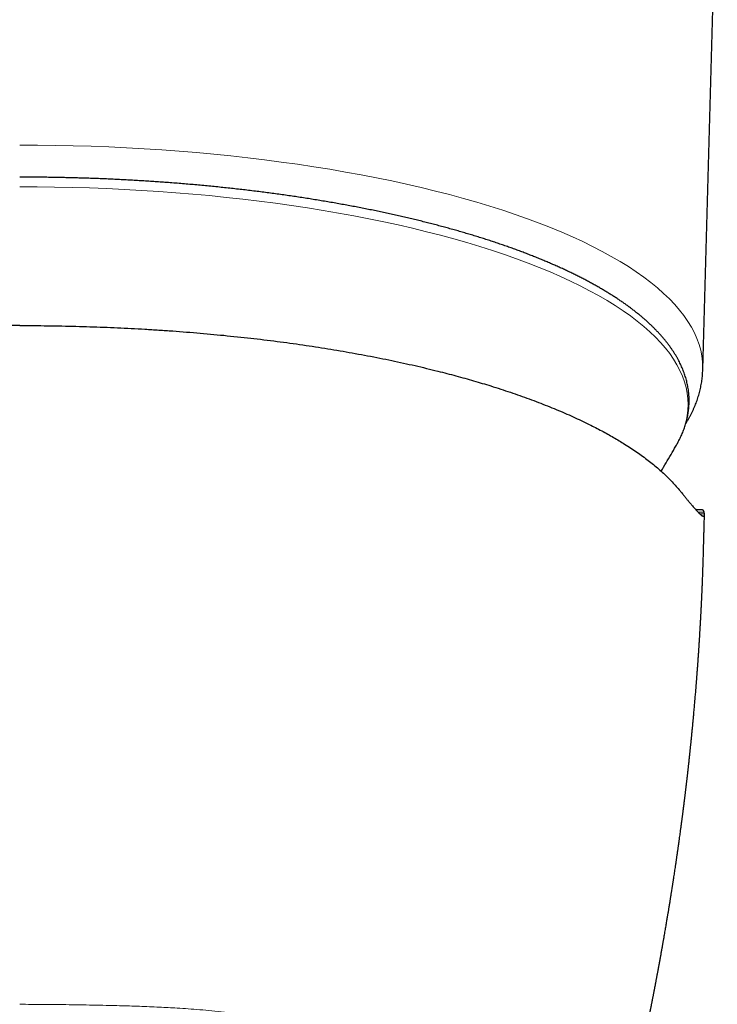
# Model space of a CAD drawing. Header units: millimetres. Extents: x 8 to 736, y 12 to 522.
# Tile 20 of 62: x 383 to 408, y 181 to 217. Entities that reach past the tile are written whole.
import ezdxf

# ---------------------------------------------------------------- set-up
doc = ezdxf.new("R2010")
doc.units = ezdxf.units.MM

msp = doc.modelspace()

# ---------------------------------------------------------------- linework, layer by layer
at = {"color": 7, "linetype": 'Continuous', "lineweight": 30}
for p, q in [((407.301, 203.863), (407.828, 222.901)), ((407.248, 198.781), (407.048, 198.781)), ((407.359, 198.634), (407.351, 198.687))]:
    msp.add_line(p, q, dxfattribs=at)
at = {"color": 252, "linetype": 'Continuous', "lineweight": 0}
for p, q in [((407.134, 198.687), (407.351, 198.687)), ((407.187, 198.634), (407.359, 198.634))]:
    msp.add_line(p, q, dxfattribs=at)
at = {"color": 252, "linetype": 'Continuous', "lineweight": 0, "flags": 128}
for points in [[(382.5, 212.011), (383.149, 212.008), (383.798, 212), (384.446, 211.986), (385.092, 211.966), (385.737, 211.942), (386.38, 211.911), (387.02, 211.875), (387.657, 211.834), (388.29, 211.788), (388.919, 211.736), (389.544, 211.678), (390.164, 211.615), (390.779, 211.548), (391.388, 211.474), (391.991, 211.396), (392.588, 211.313), (393.177, 211.224), (393.76, 211.131), (394.334, 211.032), (394.901, 210.929), (395.459, 210.821), (396.008, 210.708), (396.548, 210.591), (397.078, 210.469), (397.598, 210.342), (398.108, 210.211), (398.607, 210.076), (399.096, 209.937), (399.572, 209.793), (400.037, 209.646), (400.491, 209.494), (400.931, 209.339), (401.359, 209.18), (401.775, 209.018), (402.177, 208.852), (402.565, 208.682), (402.94, 208.51), (403.3, 208.334), (403.647, 208.155), (403.979, 207.973), (404.296, 207.789), (404.598, 207.602), (404.886, 207.412), (405.157, 207.22), (405.414, 207.026), (405.654, 206.83), (405.879, 206.631), (406.088, 206.431), (406.28, 206.229), (406.457, 206.026), (406.616, 205.821), (406.76, 205.615), (406.886, 205.408), (406.996, 205.199), (407.09, 204.99), (407.166, 204.78), (407.225, 204.57), (407.268, 204.359), (407.293, 204.147), (407.302, 203.936), (407.301, 203.863)], [(406.377, 201.184), (406.471, 201.363), (406.562, 201.568), (406.637, 201.773), (406.695, 201.979), (406.736, 202.185), (406.761, 202.392), (406.77, 202.599), (406.761, 202.806), (406.736, 203.012), (406.695, 203.219), (406.637, 203.425), (406.562, 203.63), (406.471, 203.835), (406.363, 204.039), (406.239, 204.242), (406.099, 204.443), (405.943, 204.644), (405.77, 204.843), (405.582, 205.041), (405.378, 205.236), (405.158, 205.43), (404.922, 205.623), (404.671, 205.813), (404.405, 206.001), (404.124, 206.186), (403.829, 206.369), (403.518, 206.55), (403.193, 206.727), (402.854, 206.902), (402.501, 207.074), (402.135, 207.243), (401.754, 207.409), (401.361, 207.571), (400.955, 207.73), (400.536, 207.886), (400.105, 208.038), (399.661, 208.186), (399.206, 208.33), (398.74, 208.471), (398.262, 208.607), (397.773, 208.739), (397.274, 208.867), (396.765, 208.991), (396.246, 209.111), (395.718, 209.226), (395.181, 209.336), (394.635, 209.442), (394.08, 209.543), (393.518, 209.639), (392.948, 209.731), (392.371, 209.817), (391.788, 209.899), (391.197, 209.975), (390.601, 210.047), (390, 210.114), (389.393, 210.175), (388.781, 210.231), (388.166, 210.282), (387.546, 210.328), (386.923, 210.368), (386.297, 210.403), (385.668, 210.433), (385.037, 210.457), (384.404, 210.476), (383.77, 210.489), (383.135, 210.498), (382.5, 210.5)]]:
    msp.add_lwpolyline(points, dxfattribs=at)
at = {"color": 7, "linetype": 'Continuous', "lineweight": 30, "flags": 128}
msp.add_lwpolyline([(406.363, 201.158), (406.363, 201.159), (406.377, 201.184)], dxfattribs=at)
at = {"color": 7, "linetype": 'Continuous', "lineweight": 30}
for points, knots in [([(406.378, 201.186), (406.382, 201.192), (406.401, 201.226), (406.434, 201.289), (406.477, 201.373), (406.517, 201.457), (406.554, 201.542), (406.589, 201.627), (406.621, 201.711), (406.65, 201.797), (406.677, 201.882), (406.702, 201.967), (406.724, 202.053), (406.743, 202.139), (406.76, 202.225), (406.774, 202.311), (406.785, 202.397), (406.794, 202.483), (406.8, 202.57), (406.804, 202.656), (406.805, 202.743), (406.803, 202.83), (406.799, 202.917), (406.792, 203.004), (406.782, 203.091), (406.77, 203.178), (406.755, 203.266), (406.737, 203.353), (406.716, 203.441), (406.693, 203.529), (406.667, 203.616), (406.638, 203.704), (406.606, 203.792), (406.571, 203.88), (406.534, 203.968), (406.493, 204.056), (406.45, 204.144), (406.404, 204.232), (406.355, 204.319), (406.303, 204.407), (406.248, 204.495), (406.191, 204.582), (406.13, 204.669), (406.067, 204.756), (406, 204.843), (405.931, 204.93), (405.859, 205.016), (405.784, 205.102), (405.707, 205.188), (405.626, 205.273), (405.543, 205.358), (405.457, 205.443), (405.368, 205.527), (405.277, 205.611), (405.183, 205.694), (405.086, 205.777), (404.986, 205.86), (404.884, 205.942), (404.779, 206.023), (404.672, 206.104), (404.562, 206.185), (404.45, 206.265), (404.335, 206.345), (404.217, 206.424), (404.097, 206.502), (403.974, 206.58), (403.849, 206.658), (403.722, 206.735), (403.592, 206.811), (403.46, 206.887), (403.325, 206.962), (403.188, 207.037), (403.049, 207.111), (402.907, 207.185), (402.764, 207.258), (402.617, 207.33), (402.469, 207.402), (402.318, 207.473), (402.165, 207.544), (402.01, 207.614), (401.852, 207.683), (401.693, 207.752), (401.531, 207.82), (401.367, 207.888), (401.201, 207.955), (401.033, 208.021), (400.863, 208.087), (400.69, 208.152), (400.516, 208.216), (400.339, 208.28), (400.161, 208.343), (399.981, 208.405), (399.798, 208.467), (399.614, 208.528), (399.428, 208.588), (399.24, 208.648), (399.049, 208.707), (398.858, 208.765), (398.664, 208.822), (398.468, 208.879), (398.271, 208.935), (398.071, 208.991), (397.87, 209.045), (397.668, 209.099), (397.463, 209.153), (397.257, 209.205), (397.049, 209.257), (396.839, 209.308), (396.628, 209.358), (396.415, 209.408), (396.201, 209.456), (395.985, 209.504), (395.767, 209.552), (395.548, 209.598), (395.328, 209.644), (395.105, 209.689), (394.882, 209.733), (394.657, 209.776), (394.43, 209.818), (394.202, 209.86), (393.973, 209.901), (393.742, 209.941), (393.51, 209.981), (393.276, 210.019), (393.042, 210.057), (392.806, 210.094), (392.568, 210.13), (392.33, 210.165), (392.09, 210.199), (391.849, 210.233), (391.606, 210.265), (391.363, 210.297), (391.118, 210.328), (390.872, 210.358), (390.625, 210.388), (390.377, 210.416), (390.128, 210.444), (389.877, 210.47), (389.626, 210.496), (389.373, 210.521), (389.119, 210.545), (388.864, 210.568), (388.608, 210.591), (388.351, 210.612), (388.093, 210.633), (387.842, 210.652), (387.6, 210.669), (387.365, 210.685), (387.131, 210.701), (386.896, 210.715), (386.661, 210.729), (386.425, 210.742), (386.189, 210.754), (385.953, 210.766), (385.717, 210.777), (385.481, 210.787), (385.244, 210.796), (385.008, 210.804), (384.771, 210.812), (384.535, 210.819), (384.299, 210.825), (384.064, 210.83), (383.831, 210.835), (383.6, 210.839), (383.375, 210.842), (383.163, 210.844), (382.979, 210.845), (382.815, 210.846), (382.661, 210.847), (382.554, 210.847), (382.5, 210.847)], [0, 0, 0, 0, 0.001307, 0.007075, 0.012833, 0.018583, 0.024323, 0.030055, 0.035778, 0.041493, 0.047201, 0.052902, 0.058598, 0.064289, 0.069976, 0.075662, 0.081347, 0.087033, 0.092723, 0.098417, 0.104118, 0.109828, 0.115548, 0.12128, 0.127025, 0.132786, 0.138564, 0.14436, 0.150177, 0.156015, 0.161875, 0.167758, 0.173665, 0.179596, 0.185551, 0.19153, 0.197532, 0.203558, 0.209607, 0.215677, 0.221768, 0.227878, 0.234007, 0.240152, 0.246313, 0.252488, 0.258676, 0.264875, 0.271084, 0.277303, 0.283528, 0.289761, 0.295999, 0.302241, 0.308487, 0.314735, 0.320985, 0.327237, 0.33349, 0.339742, 0.345994, 0.352246, 0.358496, 0.364745, 0.370992, 0.377237, 0.38348, 0.38972, 0.395959, 0.402194, 0.408428, 0.414658, 0.420886, 0.427111, 0.433334, 0.439554, 0.445771, 0.451986, 0.458198, 0.464407, 0.470614, 0.476818, 0.48302, 0.48922, 0.495418, 0.501613, 0.507806, 0.513997, 0.520186, 0.526373, 0.532558, 0.538742, 0.544924, 0.551104, 0.557282, 0.56346, 0.569635, 0.57581, 0.581983, 0.588155, 0.594326, 0.600496, 0.606665, 0.612834, 0.619001, 0.625169, 0.631335, 0.637501, 0.643667, 0.649833, 0.655998, 0.662163, 0.668329, 0.674495, 0.68066, 0.686827, 0.692994, 0.699161, 0.70533, 0.711499, 0.717669, 0.723841, 0.730014, 0.736188, 0.742364, 0.748542, 0.754723, 0.760905, 0.76709, 0.773278, 0.779469, 0.785664, 0.791862, 0.798064, 0.80427, 0.810482, 0.816698, 0.82292, 0.829149, 0.835384, 0.841627, 0.847878, 0.854139, 0.860409, 0.866691, 0.872986, 0.878637, 0.884286, 0.889935, 0.895582, 0.901228, 0.906871, 0.912513, 0.918152, 0.923787, 0.929419, 0.935046, 0.940667, 0.94628, 0.951883, 0.957471, 0.963037, 0.96857, 0.974047, 0.979419, 0.984548, 0.989073, 0.992418, 0.996187, 1, 1, 1, 1]), ([(382.5, 205.463), (382.494, 205.463), (382.483, 205.463), (382.469, 205.463), (382.462, 205.463), (382.457, 205.463), (382.42, 205.463), (382.319, 205.463), (382.105, 205.462), (381.826, 205.46), (381.509, 205.457), (381.125, 205.451), (380.662, 205.442), (380.173, 205.429), (379.736, 205.415), (379.351, 205.4), (378.966, 205.384), (378.58, 205.366), (378.158, 205.344), (377.703, 205.317), (377.215, 205.285), (376.731, 205.251), (376.25, 205.213), (375.772, 205.172), (375.297, 205.129), (374.845, 205.084), (374.414, 205.038), (374.006, 204.993), (373.6, 204.944), (373.198, 204.894), (372.799, 204.842), (372.379, 204.783), (371.939, 204.719), (371.481, 204.648), (371.025, 204.574), (370.571, 204.497), (370.118, 204.415), (369.669, 204.33), (369.225, 204.242), (368.788, 204.151), (368.358, 204.056), (367.934, 203.959), (367.517, 203.859), (367.108, 203.756), (366.706, 203.651), (366.312, 203.543), (365.924, 203.431), (365.545, 203.318), (365.176, 203.203), (364.815, 203.086), (364.462, 202.966), (364.115, 202.843), (363.774, 202.717), (363.439, 202.588), (363.113, 202.457), (362.795, 202.324), (362.485, 202.188), (362.184, 202.05), (361.908, 201.918), (361.656, 201.792), (361.427, 201.673), (361.205, 201.553), (360.988, 201.432), (360.779, 201.309), (360.563, 201.178), (360.343, 201.038), (360.12, 200.889), (359.907, 200.738), (359.701, 200.585), (359.504, 200.43), (359.316, 200.272), (359.137, 200.114), (358.969, 199.954), (358.811, 199.793), (358.662, 199.631), (358.571, 199.522), (358.525, 199.467)], [0, 0, 0, 0, 0.00058, 0.001001, 0.00124, 0.001305, 0.001392, 0.00469, 0.010581, 0.021088, 0.030448, 0.039811, 0.056506, 0.07316, 0.085055, 0.096953, 0.108856, 0.120876, 0.132913, 0.148222, 0.163489, 0.178718, 0.193915, 0.209087, 0.224239, 0.239378, 0.252671, 0.265942, 0.279194, 0.292432, 0.30566, 0.318882, 0.334463, 0.350048, 0.365643, 0.381353, 0.397351, 0.413321, 0.42927, 0.445206, 0.461137, 0.477069, 0.493011, 0.508849, 0.524684, 0.540525, 0.556379, 0.572252, 0.587868, 0.603517, 0.619206, 0.634829, 0.650755, 0.666677, 0.6826, 0.698531, 0.714479, 0.73045, 0.746451, 0.759687, 0.772916, 0.786142, 0.799369, 0.812601, 0.825841, 0.841462, 0.857107, 0.872783, 0.888418, 0.904355, 0.920282, 0.936205, 0.952132, 0.968069, 0.984023, 1, 1, 1, 1]), ([(382.5, 205.463), (382.671, 205.462), (383.011, 205.462), (383.522, 205.457), (384.033, 205.448), (384.542, 205.437), (385.048, 205.422), (385.551, 205.404), (386.05, 205.383), (386.549, 205.359), (387.05, 205.332), (387.554, 205.301), (388.058, 205.266), (388.558, 205.229), (389.055, 205.188), (389.548, 205.143), (390.038, 205.096), (390.524, 205.045), (391.007, 204.991), (391.486, 204.934), (391.961, 204.874), (392.431, 204.81), (392.894, 204.744), (393.349, 204.675), (393.798, 204.604), (394.243, 204.529), (394.688, 204.45), (395.132, 204.368), (395.572, 204.283), (396.006, 204.194), (396.434, 204.102), (396.856, 204.008), (397.271, 203.91), (397.657, 203.816), (398.013, 203.725), (398.341, 203.638), (398.664, 203.549), (398.983, 203.458), (399.297, 203.366), (399.624, 203.266), (399.965, 203.158), (400.317, 203.041), (400.662, 202.923), (401.001, 202.801), (401.335, 202.676), (401.663, 202.548), (401.982, 202.418), (402.293, 202.286), (402.596, 202.151), (402.891, 202.015), (403.161, 201.884), (403.407, 201.76), (403.631, 201.642), (403.848, 201.524), (404.06, 201.404), (404.265, 201.283), (404.476, 201.154), (404.691, 201.016), (404.909, 200.868), (405.118, 200.72), (405.32, 200.569), (405.513, 200.416), (405.698, 200.261), (405.873, 200.104), (406.038, 199.947), (406.194, 199.788), (406.34, 199.628), (406.43, 199.521), (406.475, 199.467)], [0, 0, 0, 0, 0.015714, 0.031415, 0.047107, 0.062799, 0.078495, 0.093921, 0.109364, 0.124828, 0.140412, 0.156266, 0.172074, 0.187844, 0.203581, 0.219293, 0.234985, 0.250665, 0.26636, 0.282026, 0.297668, 0.313294, 0.328911, 0.344246, 0.359585, 0.374935, 0.390426, 0.406204, 0.421958, 0.437692, 0.453416, 0.469136, 0.484859, 0.500593, 0.51358, 0.526566, 0.539555, 0.55255, 0.565555, 0.578576, 0.593945, 0.609347, 0.624788, 0.640189, 0.655892, 0.671591, 0.687293, 0.703004, 0.718732, 0.734483, 0.750264, 0.763296, 0.776322, 0.789345, 0.802369, 0.815397, 0.828434, 0.843815, 0.859218, 0.874651, 0.890056, 0.905759, 0.921452, 0.937143, 0.952836, 0.968539, 0.984259, 1, 1, 1, 1]), ([(406.683, 201.904), (406.701, 201.933), (406.739, 201.994), (406.791, 202.087), (406.842, 202.18), (406.891, 202.274), (406.936, 202.368), (406.979, 202.463), (407.019, 202.558), (407.057, 202.652), (407.091, 202.747), (407.123, 202.843), (407.153, 202.938), (407.18, 203.033), (407.204, 203.129), (407.225, 203.225), (407.244, 203.32), (407.26, 203.416), (407.274, 203.512), (407.285, 203.609), (407.293, 203.705), (407.298, 203.79), (407.3, 203.843), (407.3, 203.863)], [0, 0, 0, 0, 0.048938, 0.099538, 0.149853, 0.199883, 0.249629, 0.299097, 0.348292, 0.397225, 0.445906, 0.494349, 0.542569, 0.590583, 0.638409, 0.686068, 0.733581, 0.78097, 0.828259, 0.87547, 0.922631, 0.969764, 1, 1, 1, 1]), ([(405.789, 200.178), (405.848, 200.278), (405.969, 200.479), (406.147, 200.782), (406.278, 201.009), (406.349, 201.134), (406.362, 201.158)], [0, 0, 0, 0, 0.308073, 0.618602, 0.929249, 1, 1, 1, 1]), ([(406.475, 199.467), (406.504, 199.432), (406.562, 199.36), (406.644, 199.26), (406.721, 199.166), (406.794, 199.077), (406.863, 198.995), (406.926, 198.92), (406.983, 198.853), (407.036, 198.794), (407.084, 198.74), (407.129, 198.692), (407.162, 198.658), (407.187, 198.634), (407.204, 198.618), (407.221, 198.603), (407.236, 198.59), (407.251, 198.578), (407.264, 198.568), (407.281, 198.557), (407.298, 198.547), (407.316, 198.541), (407.332, 198.54), (407.344, 198.546), (407.353, 198.557), (407.359, 198.576), (407.361, 198.601), (407.36, 198.623), (407.359, 198.634)], [0, 0, 0, 0, 0.0461823, 0.0924734, 0.1388822, 0.1854175, 0.2320879, 0.2789021, 0.3231808, 0.3676019, 0.4121726, 0.4568998, 0.5017904, 0.5235063, 0.5452741, 0.5670944, 0.5889681, 0.6108958, 0.6328784, 0.6549163, 0.6954653, 0.7362074, 0.777147, 0.8212346, 0.8655587, 0.9101244, 0.9549365, 1, 1, 1, 1]), ([(407.351, 198.687), (407.348, 198.698), (407.342, 198.718), (407.329, 198.742), (407.313, 198.76), (407.293, 198.772), (407.272, 198.78), (407.255, 198.78), (407.248, 198.78)], [0, 0, 0, 0, 0.174294, 0.347058, 0.518314, 0.688085, 0.856393, 1, 1, 1, 1]), ([(402.465, 168.333), (402.468, 168.345), (402.477, 168.379), (402.492, 168.434), (402.505, 168.486), (402.516, 168.526), (402.524, 168.557), (402.533, 168.592), (402.542, 168.628), (402.55, 168.66), (402.558, 168.69), (402.566, 168.721), (402.575, 168.755), (402.584, 168.791), (402.593, 168.824), (402.603, 168.86), (402.614, 168.903), (402.626, 168.949), (402.638, 168.995), (402.65, 169.044), (402.664, 169.096), (402.677, 169.148), (402.688, 169.188), (402.695, 169.218), (402.702, 169.243), (402.709, 169.271), (402.717, 169.3), (402.724, 169.329), (402.73, 169.352), (402.735, 169.37), (402.739, 169.387), (402.745, 169.408), (402.751, 169.433), (402.759, 169.464), (402.768, 169.497), (402.776, 169.529), (402.784, 169.56), (402.792, 169.592), (402.801, 169.627), (402.81, 169.66), (402.817, 169.69), (402.824, 169.716), (402.83, 169.738), (402.835, 169.757), (402.839, 169.775), (402.845, 169.796), (402.851, 169.821), (402.858, 169.848), (402.865, 169.873), (402.87, 169.893), (402.875, 169.912), (402.881, 169.935), (402.887, 169.962), (402.895, 169.99), (402.902, 170.019), (402.909, 170.044), (402.915, 170.07), (402.923, 170.099), (402.931, 170.132), (402.94, 170.166), (402.948, 170.198), (402.956, 170.229), (402.964, 170.259), (402.972, 170.292), (402.982, 170.329), (402.992, 170.366), (403, 170.401), (403.008, 170.428), (403.014, 170.453), (403.021, 170.479), (403.029, 170.51), (403.037, 170.541), (403.044, 170.571), (403.051, 170.597), (403.057, 170.622), (403.064, 170.649), (403.072, 170.68), (403.081, 170.715), (403.091, 170.752), (403.1, 170.788), (403.109, 170.823), (403.118, 170.857), (403.125, 170.888), (403.133, 170.916), (403.139, 170.94), (403.144, 170.961), (403.149, 170.98), (403.154, 170.998), (403.159, 171.019), (403.166, 171.046), (403.174, 171.077), (403.182, 171.109), (403.189, 171.137), (403.195, 171.16), (403.202, 171.185), (403.209, 171.212), (403.218, 171.248), (403.228, 171.288), (403.238, 171.326), (403.247, 171.364), (403.258, 171.406), (403.269, 171.45), (403.28, 171.491), (403.288, 171.522), (403.295, 171.549), (403.301, 171.574), (403.308, 171.601), (403.316, 171.631), (403.324, 171.664), (403.332, 171.694), (403.339, 171.722), (403.347, 171.754), (403.357, 171.793), (403.367, 171.832), (403.376, 171.867), (403.384, 171.899), (403.392, 171.931), (403.401, 171.965), (403.409, 171.999), (403.418, 172.033), (403.426, 172.065), (403.435, 172.099), (403.443, 172.132), (403.451, 172.165), (403.458, 172.193), (403.465, 172.218), (403.47, 172.238), (403.475, 172.259), (403.482, 172.286), (403.491, 172.32), (403.5, 172.356), (403.508, 172.389), (403.515, 172.417), (403.522, 172.443), (403.527, 172.466), (403.533, 172.489), (403.541, 172.519), (403.55, 172.554), (403.559, 172.589), (403.567, 172.623), (403.575, 172.656), (403.584, 172.69), (403.592, 172.721), (403.599, 172.748), (403.605, 172.772), (403.611, 172.797), (403.619, 172.829), (403.628, 172.865), (403.637, 172.902), (403.646, 172.936), (403.654, 172.968), (403.662, 173.001), (403.671, 173.037), (403.681, 173.075), (403.69, 173.113), (403.698, 173.145), (403.706, 173.175), (403.713, 173.204), (403.72, 173.234), (403.727, 173.26), (403.732, 173.281), (403.737, 173.3), (403.742, 173.322), (403.749, 173.35), (403.757, 173.382), (403.765, 173.413), (403.772, 173.44), (403.778, 173.466), (403.786, 173.495), (403.794, 173.531), (403.805, 173.572), (403.815, 173.614), (403.826, 173.656), (403.837, 173.702), (403.849, 173.752), (403.862, 173.805), (403.877, 173.863), (403.892, 173.923), (403.907, 173.984), (403.922, 174.045), (403.935, 174.1), (403.948, 174.153), (403.962, 174.207), (403.975, 174.26), (403.987, 174.311), (403.999, 174.358), (404.011, 174.408), (404.023, 174.457), (404.034, 174.502), (404.047, 174.556), (404.063, 174.62), (404.08, 174.691), (404.096, 174.759), (404.113, 174.828), (404.13, 174.9), (404.148, 174.973), (404.175, 175.084), (404.212, 175.238), (404.258, 175.432), (404.304, 175.626), (404.35, 175.819), (404.396, 176.014), (404.433, 176.171), (404.46, 176.288), (404.477, 176.362), (404.495, 176.438), (404.513, 176.515), (404.531, 176.595), (404.549, 176.67), (404.565, 176.739), (404.58, 176.807), (404.594, 176.868), (404.608, 176.928), (404.622, 176.988), (404.636, 177.05), (404.652, 177.123), (404.669, 177.196), (404.688, 177.28), (404.706, 177.361), (404.723, 177.434), (404.736, 177.494), (404.748, 177.546), (404.76, 177.6), (404.772, 177.651), (404.783, 177.701), (404.795, 177.757), (404.808, 177.815), (404.823, 177.88), (404.838, 177.949), (404.854, 178.023), (404.87, 178.095), (404.885, 178.164), (404.898, 178.221), (404.908, 178.267), (404.916, 178.305), (404.925, 178.344), (404.933, 178.381), (404.94, 178.414), (404.947, 178.445), (404.954, 178.479), (404.962, 178.517), (404.971, 178.557), (404.98, 178.598), (404.989, 178.643), (405.002, 178.701), (405.017, 178.769), (405.033, 178.844), (405.049, 178.918), (405.065, 178.995), (405.081, 179.069), (405.095, 179.135), (405.107, 179.192), (405.118, 179.244), (405.128, 179.292), (405.138, 179.341), (405.149, 179.392), (405.16, 179.443), (405.17, 179.495), (405.182, 179.549), (405.192, 179.598), (405.201, 179.641), (405.207, 179.673), (405.213, 179.701), (405.219, 179.727), (405.224, 179.755), (405.231, 179.789), (405.242, 179.84), (405.255, 179.902), (405.268, 179.97), (405.283, 180.043), (405.299, 180.121), (405.317, 180.207), (405.334, 180.292), (405.348, 180.363), (405.36, 180.421), (405.369, 180.466), (405.379, 180.515), (405.389, 180.567), (405.4, 180.622), (405.411, 180.678), (405.422, 180.735), (405.433, 180.788), (405.443, 180.841), (405.453, 180.889), (405.462, 180.936), (405.471, 180.981), (405.479, 181.025), (405.488, 181.068), (405.497, 181.113), (405.506, 181.16), (405.515, 181.207), (405.523, 181.248), (405.53, 181.284), (405.536, 181.318), (405.543, 181.353), (405.55, 181.39), (405.557, 181.427), (405.565, 181.467), (405.573, 181.51), (405.583, 181.559), (405.593, 181.613), (405.603, 181.668), (405.613, 181.722), (405.622, 181.77), (405.63, 181.812), (405.637, 181.849), (405.644, 181.883), (405.65, 181.917), (405.657, 181.953), (405.665, 181.998), (405.676, 182.056), (405.689, 182.126), (405.701, 182.193), (405.713, 182.256), (405.723, 182.31), (405.732, 182.359), (405.74, 182.403), (405.747, 182.442), (405.754, 182.479), (405.76, 182.516), (405.768, 182.56), (405.778, 182.613), (405.789, 182.674), (405.8, 182.738), (405.812, 182.8), (405.822, 182.861), (405.832, 182.917), (405.842, 182.969), (405.85, 183.019), (405.859, 183.068), (405.868, 183.119), (405.877, 183.172), (405.887, 183.229), (405.898, 183.291), (405.911, 183.366), (405.926, 183.451), (405.942, 183.546), (405.958, 183.64), (405.973, 183.727), (405.987, 183.809), (406, 183.885), (406.012, 183.959), (406.023, 184.024), (406.033, 184.081), (406.041, 184.135), (406.051, 184.193), (406.062, 184.256), (406.072, 184.322), (406.083, 184.39), (406.094, 184.457), (406.105, 184.523), (406.115, 184.583), (406.124, 184.641), (406.133, 184.696), (406.141, 184.745), (406.148, 184.788), (406.155, 184.833), (406.163, 184.885), (406.173, 184.949), (406.183, 185.012), (406.192, 185.071), (406.2, 185.121), (406.207, 185.168), (406.215, 185.214), (406.221, 185.258), (406.229, 185.306), (406.236, 185.356), (406.245, 185.409), (406.255, 185.477), (406.268, 185.56), (406.282, 185.657), (406.297, 185.756), (406.309, 185.835), (406.318, 185.893), (406.323, 185.928), (406.328, 185.96), (406.332, 185.993), (406.338, 186.03), (406.344, 186.073), (406.351, 186.118), (406.357, 186.165), (406.364, 186.211), (406.371, 186.257), (406.377, 186.298), (406.382, 186.334), (406.386, 186.364), (406.39, 186.393), (406.395, 186.426), (406.401, 186.468), (406.408, 186.515), (406.415, 186.565), (406.422, 186.618), (406.43, 186.672), (406.438, 186.73), (406.446, 186.787), (406.453, 186.839), (406.462, 186.904), (406.473, 186.984), (406.488, 187.089), (406.503, 187.202), (406.519, 187.324), (406.533, 187.425), (406.543, 187.501), (406.549, 187.551), (406.555, 187.599), (406.561, 187.645), (406.567, 187.689), (406.573, 187.733), (406.579, 187.784), (406.587, 187.844), (406.596, 187.91), (406.604, 187.976), (406.612, 188.036), (406.618, 188.09), (406.624, 188.134), (406.628, 188.168), (406.631, 188.194), (406.635, 188.221), (406.639, 188.253), (406.644, 188.294), (406.65, 188.34), (406.656, 188.389), (406.661, 188.437), (406.668, 188.488), (406.674, 188.54), (406.68, 188.593), (406.686, 188.641), (406.691, 188.682), (406.695, 188.717), (406.699, 188.747), (406.702, 188.778), (406.706, 188.813), (406.711, 188.853), (406.717, 188.898), (406.722, 188.945), (406.728, 188.993), (406.734, 189.044), (406.74, 189.097), (406.746, 189.15), (406.751, 189.199), (406.756, 189.24), (406.76, 189.275), (406.764, 189.309), (406.768, 189.348), (406.774, 189.396), (406.78, 189.45), (406.786, 189.509), (406.793, 189.571), (406.799, 189.628), (406.805, 189.679), (406.809, 189.721), (406.814, 189.759), (406.817, 189.791), (406.82, 189.819), (406.823, 189.843), (406.825, 189.867), (406.828, 189.897), (406.833, 189.935), (406.837, 189.981), (406.842, 190.029), (406.847, 190.077), (406.853, 190.125), (406.858, 190.174), (406.862, 190.22), (406.867, 190.263), (406.871, 190.301), (406.874, 190.335), (406.877, 190.363), (406.88, 190.389), (406.882, 190.416), (406.886, 190.449), (406.89, 190.494), (406.895, 190.544), (406.901, 190.606), (406.908, 190.675), (406.916, 190.752), (406.923, 190.826), (406.93, 190.895), (406.935, 190.952), (406.939, 190.996), (406.943, 191.036), (406.947, 191.081), (406.953, 191.136), (406.958, 191.198), (406.964, 191.263), (406.972, 191.345), (406.981, 191.441), (406.99, 191.55), (407, 191.656), (407.009, 191.756), (407.017, 191.855), (407.025, 191.952), (407.034, 192.051), (407.041, 192.134), (407.046, 192.199), (407.05, 192.246), (407.054, 192.289), (407.057, 192.327), (407.059, 192.36), (407.062, 192.391), (407.064, 192.424), (407.067, 192.462), (407.071, 192.507), (407.075, 192.558), (407.079, 192.613), (407.084, 192.669), (407.088, 192.726), (407.093, 192.791), (407.099, 192.865), (407.105, 192.947), (407.11, 193.024), (407.115, 193.093), (407.12, 193.15), (407.123, 193.202), (407.127, 193.254), (407.131, 193.31), (407.135, 193.372), (407.14, 193.442), (407.146, 193.521), (407.152, 193.609), (407.157, 193.688), (407.161, 193.756), (407.165, 193.805), (407.167, 193.848), (407.17, 193.885), (407.172, 193.914), (407.173, 193.94), (407.175, 193.966), (407.177, 193.999), (407.18, 194.04), (407.183, 194.087), (407.186, 194.137), (407.19, 194.206), (407.195, 194.291), (407.201, 194.388), (407.206, 194.475), (407.21, 194.55), (407.214, 194.616), (407.217, 194.666), (407.219, 194.701), (407.22, 194.725), (407.221, 194.745), (407.222, 194.762), (407.223, 194.78), (407.224, 194.803), (407.226, 194.832), (407.228, 194.867), (407.23, 194.908), (407.232, 194.951), (407.235, 194.995), (407.237, 195.037), (407.24, 195.09), (407.243, 195.151), (407.246, 195.223), (407.25, 195.294), (407.253, 195.356), (407.255, 195.41), (407.258, 195.453), (407.26, 195.498), (407.262, 195.542), (407.264, 195.583), (407.265, 195.619), (407.267, 195.648), (407.268, 195.67), (407.268, 195.688), (407.269, 195.704), (407.27, 195.722), (407.271, 195.751), (407.273, 195.791), (407.275, 195.846), (407.278, 195.917), (407.282, 196.001), (407.286, 196.093), (407.289, 196.183), (407.293, 196.271), (407.296, 196.357), (407.299, 196.439), (407.302, 196.517), (407.304, 196.588), (407.307, 196.649), (407.308, 196.702), (407.31, 196.748), (407.311, 196.791), (407.313, 196.831), (407.314, 196.872), (407.315, 196.914), (407.317, 196.97), (407.319, 197.04), (407.322, 197.127), (407.325, 197.222), (407.327, 197.325), (407.33, 197.437), (407.334, 197.556), (407.337, 197.684), (407.341, 197.827), (407.345, 197.984), (407.349, 198.156), (407.354, 198.337), (407.358, 198.486), (407.36, 198.575), (407.361, 198.601)], [0, 0, 0, 0, 0.001163, 0.003373, 0.005464, 0.006307, 0.007323, 0.008538, 0.009763, 0.010814, 0.011717, 0.012704, 0.013898, 0.015133, 0.016213, 0.017153, 0.018758, 0.020415, 0.021729, 0.023334, 0.025209, 0.026935, 0.028447, 0.029149, 0.029944, 0.030863, 0.031905, 0.032883, 0.033658, 0.034203, 0.0347, 0.035375, 0.03623, 0.037227, 0.038451, 0.039481, 0.040413, 0.041476, 0.042664, 0.043858, 0.044783, 0.045662, 0.046411, 0.047028, 0.047544, 0.048207, 0.049068, 0.050054, 0.050875, 0.051503, 0.052066, 0.05282, 0.053715, 0.054741, 0.055685, 0.056521, 0.057251, 0.058272, 0.059409, 0.060583, 0.061649, 0.062648, 0.063627, 0.064669, 0.065943, 0.067278, 0.068467, 0.069358, 0.070046, 0.070926, 0.072026, 0.07313, 0.074077, 0.074952, 0.075746, 0.07659, 0.077651, 0.078899, 0.080055, 0.081385, 0.082516, 0.083612, 0.084807, 0.085615, 0.086455, 0.087178, 0.087776, 0.0883, 0.08899, 0.089878, 0.091046, 0.092122, 0.093043, 0.09381, 0.094496, 0.095512, 0.096564, 0.098063, 0.099467, 0.100456, 0.101822, 0.103658, 0.104899, 0.105893, 0.106764, 0.107583, 0.1084, 0.109432, 0.110622, 0.111673, 0.112445, 0.113475, 0.114865, 0.116259, 0.117419, 0.118403, 0.119443, 0.120607, 0.121761, 0.12288, 0.123936, 0.124986, 0.126259, 0.127252, 0.12825, 0.129074, 0.12972, 0.130238, 0.131153, 0.132389, 0.133663, 0.134713, 0.135674, 0.136518, 0.137241, 0.137948, 0.138871, 0.140209, 0.141379, 0.142393, 0.143573, 0.144656, 0.14577, 0.146671, 0.147348, 0.148102, 0.149187, 0.150499, 0.151734, 0.152871, 0.153884, 0.154927, 0.15607, 0.157459, 0.158708, 0.159827, 0.160684, 0.161662, 0.162716, 0.163602, 0.164283, 0.16479, 0.165492, 0.166437, 0.16758, 0.16863, 0.169532, 0.170309, 0.171142, 0.172447, 0.17384, 0.175253, 0.176547, 0.178037, 0.179785, 0.181534, 0.183259, 0.185516, 0.187455, 0.189304, 0.191516, 0.192895, 0.194589, 0.196806, 0.198142, 0.199625, 0.201475, 0.203058, 0.204429, 0.205932, 0.208396, 0.21077, 0.212837, 0.215098, 0.217655, 0.219882, 0.222291, 0.228582, 0.235021, 0.241388, 0.247641, 0.254024, 0.260537, 0.263013, 0.265551, 0.267761, 0.270491, 0.273094, 0.275583, 0.277855, 0.279934, 0.282187, 0.283869, 0.285843, 0.288031, 0.289956, 0.292938, 0.295262, 0.298199, 0.300814, 0.30239, 0.304128, 0.305932, 0.307629, 0.309183, 0.310772, 0.313153, 0.314834, 0.317178, 0.319843, 0.322062, 0.324317, 0.326532, 0.327652, 0.328864, 0.330211, 0.331478, 0.332497, 0.333433, 0.33452, 0.335836, 0.337145, 0.338441, 0.339848, 0.341496, 0.344173, 0.346451, 0.348881, 0.351444, 0.35391, 0.35613, 0.357888, 0.359559, 0.361149, 0.362679, 0.364332, 0.36608, 0.367735, 0.369417, 0.371359, 0.37255, 0.373612, 0.37452, 0.375281, 0.376152, 0.377266, 0.378615, 0.381085, 0.383307, 0.385268, 0.388241, 0.391017, 0.393688, 0.396565, 0.397935, 0.39939, 0.400965, 0.402665, 0.404509, 0.406417, 0.408146, 0.409999, 0.411678, 0.413269, 0.414779, 0.416224, 0.417737, 0.419037, 0.420479, 0.422079, 0.423686, 0.42503, 0.42612, 0.4272, 0.428364, 0.429571, 0.430793, 0.432038, 0.433469, 0.435052, 0.436857, 0.438703, 0.440489, 0.442073, 0.44346, 0.444592, 0.445699, 0.446814, 0.447955, 0.44918, 0.451278, 0.453568, 0.456059, 0.457863, 0.459712, 0.461348, 0.462749, 0.463984, 0.465191, 0.466376, 0.467608, 0.46953, 0.471548, 0.473601, 0.475801, 0.477669, 0.479554, 0.481267, 0.482801, 0.484481, 0.486073, 0.487784, 0.489685, 0.491722, 0.493869, 0.497033, 0.500092, 0.503171, 0.506232, 0.508677, 0.511249, 0.513692, 0.515905, 0.517656, 0.519284, 0.521218, 0.523374, 0.525505, 0.527673, 0.530082, 0.532127, 0.534117, 0.536017, 0.537828, 0.539474, 0.54088, 0.542097, 0.543883, 0.545974, 0.548427, 0.550047, 0.551782, 0.553367, 0.554703, 0.556241, 0.557776, 0.559404, 0.561152, 0.563024, 0.566131, 0.569334, 0.572573, 0.575811, 0.577138, 0.578302, 0.579304, 0.580314, 0.581533, 0.582963, 0.584502, 0.586033, 0.587556, 0.589072, 0.590493, 0.591674, 0.592612, 0.593383, 0.594567, 0.595926, 0.597459, 0.599254, 0.600853, 0.602642, 0.604621, 0.606579, 0.608272, 0.609729, 0.613009, 0.616224, 0.620094, 0.624115, 0.62834, 0.629984, 0.631655, 0.633262, 0.634773, 0.636187, 0.637571, 0.639216, 0.641143, 0.643536, 0.645727, 0.647717, 0.649498, 0.65105, 0.652015, 0.652864, 0.653648, 0.654694, 0.656058, 0.657665, 0.659286, 0.660878, 0.662442, 0.664268, 0.666049, 0.667658, 0.669035, 0.670181, 0.67111, 0.672026, 0.673177, 0.674563, 0.676067, 0.67761, 0.679193, 0.680815, 0.682645, 0.684479, 0.686091, 0.687448, 0.68855, 0.689569, 0.690826, 0.692439, 0.694294, 0.696241, 0.698278, 0.700406, 0.701918, 0.703331, 0.704576, 0.705652, 0.706559, 0.707298, 0.708023, 0.708956, 0.710278, 0.71184, 0.713437, 0.715035, 0.716633, 0.718232, 0.719831, 0.72125, 0.722515, 0.723621, 0.724569, 0.725358, 0.726115, 0.727245, 0.728723, 0.730505, 0.73227, 0.734883, 0.737299, 0.739916, 0.742232, 0.744223, 0.745503, 0.746688, 0.748161, 0.749971, 0.752155, 0.754312, 0.756403, 0.760314, 0.763883, 0.76727, 0.770826, 0.773848, 0.777099, 0.78046, 0.783744, 0.785357, 0.786945, 0.788394, 0.789657, 0.790733, 0.791672, 0.792747, 0.794001, 0.795508, 0.797211, 0.799082, 0.800962, 0.802827, 0.804675, 0.807467, 0.810222, 0.812857, 0.815139, 0.817053, 0.818625, 0.820302, 0.822172, 0.824234, 0.826543, 0.829156, 0.832073, 0.835295, 0.8371, 0.838778, 0.840224, 0.841435, 0.842412, 0.843165, 0.843968, 0.845061, 0.846445, 0.848092, 0.849753, 0.851366, 0.854973, 0.858308, 0.861056, 0.863587, 0.86581, 0.867671, 0.868571, 0.869354, 0.870018, 0.870564, 0.87107, 0.871816, 0.872829, 0.873992, 0.875379, 0.87688, 0.878337, 0.879747, 0.88111, 0.883584, 0.885889, 0.888224, 0.890739, 0.892128, 0.893567, 0.895055, 0.89659, 0.897998, 0.899186, 0.900153, 0.900899, 0.901425, 0.901897, 0.902512, 0.903269, 0.904745, 0.906573, 0.908752, 0.911849, 0.91494, 0.917958, 0.920901, 0.92377, 0.926517, 0.929177, 0.931559, 0.933601, 0.935335, 0.93683, 0.93825, 0.939595, 0.940908, 0.942329, 0.943868, 0.94651, 0.949443, 0.952666, 0.95618, 0.959985, 0.964081, 0.968467, 0.973109, 0.978703, 0.984606, 0.990817, 0.997337, 1, 1, 1, 1])]:
    msp.add_open_spline(points, degree=3, knots=knots, dxfattribs=at)
at = {"color": 252, "linetype": 'Continuous', "lineweight": 0}
msp.add_open_spline([(382.5, 180.837), (382.64, 180.836), (382.926, 180.835), (383.366, 180.833), (383.824, 180.829), (384.302, 180.823), (384.792, 180.816), (385.278, 180.807), (385.722, 180.797), (386.121, 180.787), (386.485, 180.776), (386.848, 180.764), (387.208, 180.75), (387.557, 180.734), (387.893, 180.717), (388.244, 180.697), (388.625, 180.672), (389.044, 180.641), (389.483, 180.602), (389.926, 180.558), (390.349, 180.509), (390.734, 180.459), (391.094, 180.408), (391.448, 180.353), (391.728, 180.305), (391.932, 180.268), (392.058, 180.245), (392.184, 180.22), (392.312, 180.195), (392.44, 180.169), (392.569, 180.142), (392.798, 180.093), (393.129, 180.018), (393.561, 179.91), (393.959, 179.801), (394.224, 179.723), (394.356, 179.682), (394.393, 179.671), (394.43, 179.659), (394.466, 179.648), (394.503, 179.636), (394.543, 179.623), (394.653, 179.588), (394.827, 179.53), (395.055, 179.451), (395.289, 179.366), (395.525, 179.275), (395.76, 179.181), (395.974, 179.091), (396.167, 179.006), (396.34, 178.927), (396.493, 178.855), (396.628, 178.789), (396.745, 178.731), (396.841, 178.681), (396.919, 178.641), (396.979, 178.609), (397.019, 178.587), (397.052, 178.569), (397.084, 178.552), (397.126, 178.529), (397.169, 178.505), (397.213, 178.481), (397.256, 178.456), (397.377, 178.387), (397.577, 178.269), (397.839, 178.103), (398.094, 177.932), (398.338, 177.757), (398.577, 177.576), (398.818, 177.381), (399.054, 177.177), (399.284, 176.964), (399.495, 176.755), (399.688, 176.55), (399.865, 176.35), (400.047, 176.132), (400.236, 175.887), (400.433, 175.608), (400.622, 175.315), (400.802, 175.007), (400.956, 174.714), (401.087, 174.44), (401.197, 174.187), (401.313, 173.897), (401.391, 173.675), (401.44, 173.525), (401.455, 173.477), (401.47, 173.429), (401.485, 173.381), (401.5, 173.333), (401.549, 173.166), (401.625, 172.879), (401.713, 172.47), (401.783, 172.058), (401.833, 171.658), (401.866, 171.272), (401.883, 170.915), (401.888, 170.633), (401.887, 170.468), (401.886, 170.407), (401.886, 170.388), (401.886, 170.368), (401.885, 170.349), (401.885, 170.33), (401.883, 170.245), (401.878, 170.097), (401.868, 169.894), (401.855, 169.705), (401.842, 169.531), (401.829, 169.373), (401.817, 169.246), (401.808, 169.148), (401.802, 169.075), (401.795, 169.007), (401.789, 168.945), (401.784, 168.887), (401.777, 168.818), (401.769, 168.736), (401.755, 168.585), (401.736, 168.384), (401.712, 168.138), (401.694, 167.95), (401.681, 167.819), (401.673, 167.743), (401.665, 167.667), (401.658, 167.592), (401.65, 167.518), (401.643, 167.445), (401.624, 167.259), (401.593, 166.963), (401.561, 166.667), (401.541, 166.481), (401.533, 166.404), (401.524, 166.327), (401.516, 166.25), (401.507, 166.174), (401.499, 166.098), (401.49, 166.023), (401.479, 165.922), (401.465, 165.792), (401.446, 165.628), (401.426, 165.451), (401.409, 165.309), (401.397, 165.207), (401.389, 165.139), (401.38, 165.062), (401.37, 164.979), (401.361, 164.904), (401.352, 164.837), (401.345, 164.774), (401.337, 164.716), (401.331, 164.665), (401.326, 164.626), (401.323, 164.598), (401.32, 164.579), (401.319, 164.565), (401.318, 164.558), (401.317, 164.556)], degree=3, knots=[0, 0, 0, 0, 0.010114, 0.020694, 0.03174, 0.043254, 0.055235, 0.067166, 0.078472, 0.087309, 0.096106, 0.104863, 0.11358, 0.122257, 0.130165, 0.13808, 0.147787, 0.158003, 0.16873, 0.179966, 0.190681, 0.200093, 0.208698, 0.217605, 0.226813, 0.229982, 0.233185, 0.236422, 0.239694, 0.242999, 0.246339, 0.249713, 0.260817, 0.27226, 0.284038, 0.29296, 0.293973, 0.294989, 0.296006, 0.297026, 0.298048, 0.299072, 0.300369, 0.307198, 0.313705, 0.319891, 0.327404, 0.334383, 0.340825, 0.346733, 0.352105, 0.356942, 0.361244, 0.365011, 0.368243, 0.370658, 0.372654, 0.374231, 0.374667, 0.375952, 0.377408, 0.378871, 0.380343, 0.381823, 0.383312, 0.392806, 0.402628, 0.411673, 0.421244, 0.430975, 0.440438, 0.451355, 0.461893, 0.472051, 0.48183, 0.49123, 0.500253, 0.512305, 0.524852, 0.537893, 0.551431, 0.565466, 0.576074, 0.58695, 0.598094, 0.613215, 0.61523, 0.617252, 0.619283, 0.621322, 0.623369, 0.625424, 0.642501, 0.659712, 0.67706, 0.694546, 0.710047, 0.725654, 0.739475, 0.745581, 0.746382, 0.747183, 0.747984, 0.748785, 0.749587, 0.750389, 0.759564, 0.76812, 0.776057, 0.783376, 0.790077, 0.796157, 0.79945, 0.802528, 0.805391, 0.808038, 0.81047, 0.812686, 0.816807, 0.820988, 0.831892, 0.842435, 0.852619, 0.855967, 0.859274, 0.86254, 0.865766, 0.86895, 0.872094, 0.875197, 0.893074, 0.910636, 0.914049, 0.91745, 0.920838, 0.924215, 0.927579, 0.930931, 0.934271, 0.937599, 0.944286, 0.951597, 0.959531, 0.968087, 0.970647, 0.973257, 0.977296, 0.981005, 0.984386, 0.987437, 0.99016, 0.99292, 0.995232, 0.997096, 0.9982, 0.999052, 0.999652, 1, 1, 1, 1], dxfattribs=at)

doc.saveas('drawing.dxf')
